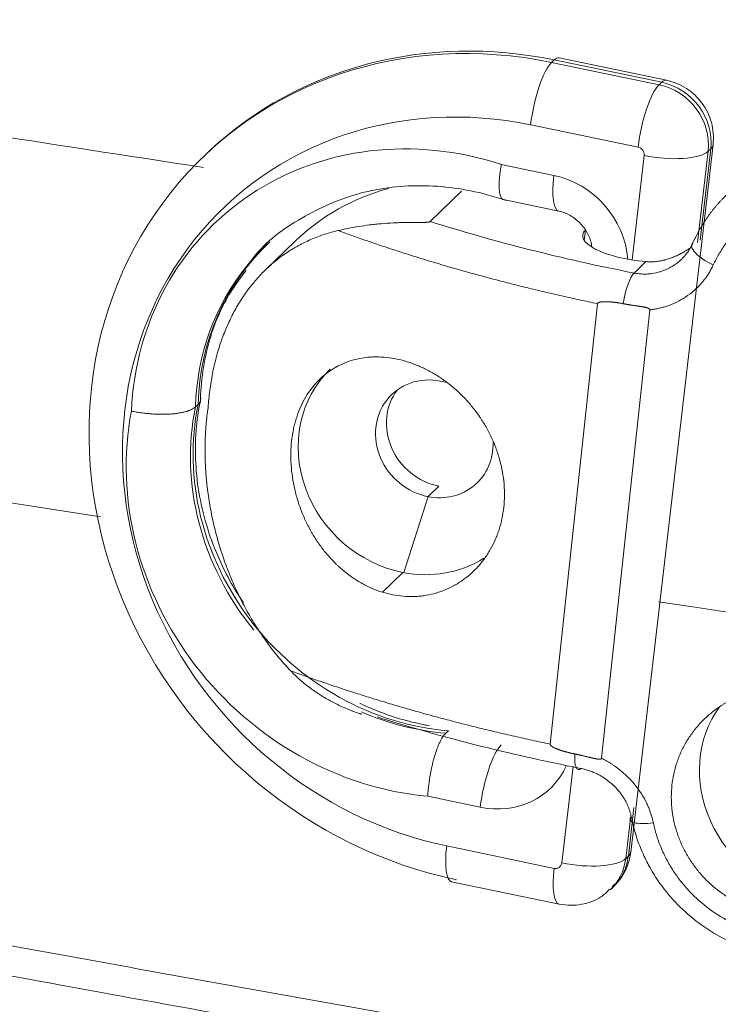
# Model space of a CAD drawing. Header units: millimetres. Extents: x 0 to 594, y 0 to 420.
# Tile 46 of 256: x 140.3 to 142.69, y 144.68 to 148.05. Entities that reach past the tile are written whole.
import ezdxf

# ---------------------------------------------------------------- set-up
doc = ezdxf.new("R2010")
doc.units = ezdxf.units.MM
doc.layers.add('1', color=7, linetype='Continuous', true_color=0xffffff)
doc.styles.add('Arial Unicode MS', font='txt')
doc.dimstyles.get("Standard").update_dxf_attribs({"dimtxt": 0.18, "dimasz": 0.18, "dimexe": 0.18, "dimexo": 0.0625, "dimgap": 0.09, "dimtad": 0, "dimtih": 1, "dimtoh": 1, "dimdec": 4, "dimzin": 0, "dimdsep": 46, "dimtxsty": 'Standard', "dimcen": 0.09, "dimadec": 0, "dimazin": 0, "dimtfac": 1, "dimtdec": 4, "dimtofl": 0, "dimtmove": 0, "dimatfit": 3, "dimfxl": 0, "dimtolj": 1, "dimtzin": 0, "dimarcsym": 0})

# ---------------------------------------------------------------- blocks, each defined once
blk = doc.blocks.new('_U3')
at = {"layer": '1', "color": 18, "lineweight": 13}
for p, q in [((101.9941, 157.3967), (101.9941, 93.0873)), ((345.4466, 147.9494), (345.4466, 93.0873)), ((101.9941, 95.0873), (184.093, 95.0873)), ((345.4466, 95.0873), (263.3477, 95.0873))]:
    blk.add_line(p, q, dxfattribs=at)
at = {"layer": '1', "color": 18}
for points in [[(101.9941, 95.0873), (105.4941, 96.0251), (105.4941, 94.1495)], [(345.4466, 95.0873), (341.9466, 94.1495), (341.9466, 96.0251)]]:
    blk.add_solid(points, dxfattribs=at)
at = {"layer": '1', "color": 18, "linetype": 'Continuous', "lineweight": 13, "char_height": 3.5, "attachment_point": 7, "line_spacing_factor": 1.047437, "style": 'Arial Unicode MS'}
for s, insert in [('\\fArial Unicode MS|b0|i0;\\W1.0000;4.87', (185.7785, 92.4515)), ('\\fArial Unicode MS|b0|i0;\\W1.0000;DEFLATED TUBES LENGTH', (198.4449, 92.4515))]:
    blk.add_mtext(s, dxfattribs=dict(at, insert=insert))
blk = doc.blocks.new('_U11')
at = {"layer": '1', "color": 18, "lineweight": 13}
for p, q in [((105.1489, 151.7464), (78.701, 151.7464)), ((80.701, 151.7464), (80.701, 118.6419)), ((160.7691, 124.3668), (78.701, 124.3668))]:
    blk.add_line(p, q, dxfattribs=at)
at = {"layer": '1', "color": 18}
for points in [[(80.701, 151.7464), (81.6388, 148.2464), (79.7632, 148.2464)], [(80.701, 124.3668), (79.7632, 127.8668), (81.6388, 127.8668)]]:
    blk.add_solid(points, dxfattribs=at)
at = {"layer": '1', "color": 18, "linetype": 'Continuous', "lineweight": 13, "char_height": 3.5, "attachment_point": 7, "rotation": 90, "line_spacing_factor": 1.047437, "style": 'Arial Unicode MS'}
for s, insert in [('\\fArial Unicode MS|b0|i0;\\W1.0000;0.55', (83.6798, 108.133)), ('\\fArial Unicode MS|b0|i0;\\W1.0000;FWD TIE DOWN', (83.6798, 68.1352))]:
    blk.add_mtext(s, dxfattribs=dict(at, insert=insert))
blk = doc.blocks.new('_U12')
at = {"layer": '1', "color": 18, "lineweight": 13}
for p, q in [((131.0711, 175.2947), (65.5671, 175.2947)), ((67.5671, 175.2947), (67.5671, 118.3077)), ((160.7691, 124.3668), (65.5671, 124.3668))]:
    blk.add_line(p, q, dxfattribs=at)
at = {"layer": '1', "color": 18}
for points in [[(67.5671, 175.2947), (68.5049, 171.7947), (66.6293, 171.7947)], [(67.5671, 124.3668), (66.6293, 127.8668), (68.5049, 127.8668)]]:
    blk.add_solid(points, dxfattribs=at)
at = {"layer": '1', "color": 18, "linetype": 'Continuous', "lineweight": 13, "char_height": 3.5, "attachment_point": 7, "rotation": 90, "line_spacing_factor": 1.047437, "style": 'Arial Unicode MS'}
for s, insert in [('\\fArial Unicode MS|b0|i0;\\W1.0000;1.02', (70.5459, 107.7988)), ('\\fArial Unicode MS|b0|i0;\\W1.0000;BOW TUBE DEFLATED', (70.5459, 52.125))]:
    blk.add_mtext(s, dxfattribs=dict(at, insert=insert))
blk = doc.blocks.new('_U13')
at = {"layer": '1', "color": 18, "lineweight": 13}
for p, q in [((107.2243, 183.0343), (51.5158, 183.0343)), ((53.5158, 183.0343), (53.5158, 159.7837)), ((53.5158, 124.3668), (53.5158, 147.6174)), ((160.7691, 124.3668), (51.5158, 124.3668))]:
    blk.add_line(p, q, dxfattribs=at)
at = {"layer": '1', "color": 18}
for points in [[(53.5158, 183.0343), (54.4536, 179.5343), (52.578, 179.5343)], [(53.5158, 124.3668), (52.578, 127.8668), (54.4536, 127.8668)]]:
    blk.add_solid(points, dxfattribs=at)
at = {"layer": '1', "color": 18, "linetype": 'Continuous', "lineweight": 13, "insert": (56.4946, 149.2749), "char_height": 3.5, "attachment_point": 7, "rotation": 90, "line_spacing_factor": 1.047437, "style": 'Arial Unicode MS'}
blk.add_mtext('\\fArial Unicode MS|b0|i0;\\W1.0000;1.17', dxfattribs=at)
blk = doc.blocks.new('_U14')
at = {"layer": '1', "color": 18, "lineweight": 13}
for p, q in [((205.3005, 194.0656), (38.4325, 194.0656)), ((40.4325, 194.0656), (40.4325, 165.3795)), ((40.4325, 124.3668), (40.4325, 153.2131)), ((160.7691, 124.3668), (38.4325, 124.3668))]:
    blk.add_line(p, q, dxfattribs=at)
at = {"layer": '1', "color": 18}
for points in [[(40.4325, 194.0656), (41.3704, 190.5656), (39.4947, 190.5656)], [(40.4325, 124.3668), (39.4947, 127.8668), (41.3704, 127.8668)]]:
    blk.add_solid(points, dxfattribs=at)
at = {"layer": '1', "color": 18, "linetype": 'Continuous', "lineweight": 13, "insert": (43.4113, 154.8706), "char_height": 3.5, "attachment_point": 7, "rotation": 90, "line_spacing_factor": 1.047437, "style": 'Arial Unicode MS'}
blk.add_mtext('\\fArial Unicode MS|b0|i0;\\W1.0000;1.39', dxfattribs=at)

msp = doc.modelspace()

# ---------------------------------------------------------------- linework, layer by layer
at = {"layer": '1', "color": 155, "linetype": 'Continuous', "lineweight": 13}
for p, q in [((142.5087, 147.8404), (142.1415, 147.9168)), ((142.116, 147.9015), (142.125, 147.9099)), ((142.116, 147.9015), (142.4832, 147.8251)), ((142.4922, 147.8335), (142.125, 147.9099)), ((142.4832, 147.8251), (142.4922, 147.8335)), ((142.4115, 147.6116), (142.0443, 147.688)), ((142.3862, 145.2013), (142.6678, 147.6204)), ((140.9473, 147.5998), (140.9382, 147.5914)), ((142.3908, 147.226), (142.4324, 147.5832)), ((142.6508, 147.5977), (142.6145, 147.2862)), ((142.6234, 147.2935), (142.6598, 147.6061)), ((142.6508, 147.5977), (142.6598, 147.6061)), ((141.9439, 147.5526), (142.1236, 147.5152)), ((141.7011, 147.3574), (141.8083, 147.461)), ((141.9516, 147.4322), (142.1405, 147.3929)), ((142.2312, 147.3281), (142.2275, 147.2931)), ((141.2395, 147.2904), (141.1373, 147.1917)), ((142.3977, 147.1813), (142.438, 147.2202)), ((142.2725, 147.0764), (142.1107, 145.5706)), ((142.2867, 145.5221), (142.4514, 147.0553)), ((140.8983, 146.7236), (140.9073, 146.732)), ((141.6936, 146.4166), (141.7308, 146.4525)), ((141.6102, 146.1569), (141.6936, 146.4166)), ((141.5376, 146.0899), (141.6075, 146.1574)), ((141.7541, 145.6074), (141.7631, 145.6158)), ((142.1508, 145.1641), (142.1891, 145.4933)), ((141.8721, 145.3544), (141.6924, 145.3918)), ((142.3864, 145.3267), (142.3691, 145.1786)), ((142.3782, 145.187), (142.3975, 145.3535)), ((141.7572, 145.222), (142.1244, 145.1455)), ((142.3691, 145.1786), (142.3782, 145.187)), ((141.774, 145.0997), (142.1412, 145.0233)), ((142.3161, 145.0719), (142.3251, 145.0803))]:
    msp.add_line(p, q, dxfattribs=at)
for centre, major_axis, ratio, start_param, end_param in [((141.9533, 146.504), (-1.015, 1.0874), 0.911775, 5.371114, 8.512707), ((141.9623, 146.5125), (1.015, -1.0874), 0.911775, 2.229521, 3.141614), ((142.1058, 147.7455), (-0.0357, -0.1713), 0.251387, 3.141581, 3.483769), ((142.0968, 147.7371), (-0.0357, -0.1713), 0.251387, 3.483769, 5.054565), ((142.464, 147.6606), (-0.0357, -0.1713), 0.251387, 3.483769, 5.054565), ((142.4613, 147.6372), (-0.1365, 0.1462), 0.911775, 3.800318, 5.371114), ((142.473, 147.6691), (-0.0357, -0.1713), 0.251387, 3.140673, 3.483769), ((142.4703, 147.6456), (0.1365, -0.1462), 0.911775, 0.658725, 2.229521), ((141.9007, 146.455), (0.8956, -0.9594), 0.911775, 2.229521, 5.371114), ((141.7088, 146.5691), (-0.737, 0.7896), 0.911775, 5.25575, 7.013318), ((142.494, 147.6406), (0.1738, -0.0202), 0.324763, 6.014157, 6.284408), ((142.4087, 147.5881), (0.0171, -0.0183), 0.911775, 0.658725, 2.229521), ((142.485, 147.6322), (0.1738, -0.0202), 0.324763, 4.443361, 6.014157), ((142.1762, 147.5642), (-0.0357, -0.1713), 0.251387, 5.054565, 6.274755), ((142.0908, 147.2333), (-0.2047, 0.2193), 0.911775, 3.990556, 5.371114), ((141.8397, 146.6687), (-0.6003, 0.6217), 0.913959, 5.81683, 6.283166), ((142.431, 147.2889), (-0.2088, 0.0224), 0.322557, 6.020007, 7.922379), ((141.7703, 146.6266), (-0.6176, 0.6616), 0.911775, 6.283165, 7.027155), ((141.7613, 146.6182), (0.6176, -0.6616), 0.911775, 3.141572, 3.269464), ((142.6871, 147.239), (-0.0914, 0.0406), 0.350213, 6.130095, 7.807473), ((141.7613, 146.6182), (0.6176, -0.6616), 0.911775, 3.269464, 3.885562), ((142.3876, 147.0872), (0.0193, 0.0981), 0.24713, 0.339358, 1.728657), ((141.6499, 146.5515), (-0.2909, 0.3012), 0.913959, 0.000005, 2.222829), ((141.7148, 146.6142), (0.1459, -0.1511), 0.913959, 2.222829, 5.364422), ((141.7148, 146.6142), (0.1459, -0.1511), 0.913959, 2.106345, 2.222829), ((141.7521, 146.6502), (0.1459, -0.1511), 0.913959, 3.276834, 5.364422), ((141.6919, 146.4243), (-0.737, 0.7896), 0.911775, 0.587317, 2.344885), ((141.7445, 146.4734), (0.6176, -0.6616), 0.911775, 3.715073, 4.639693), ((141.7535, 146.4818), (-0.6176, 0.6616), 0.911775, 0.57348, 2.355559), ((141.7148, 146.6142), (0.1459, -0.1511), 0.913959, 5.364422, 7.080811), ((141.6499, 146.5515), (-0.2909, 0.3012), 0.913959, 2.222829, 2.95325), ((143.0216, 145.4441), (-0.2909, 0.3012), 0.913959, 0.164104, 2.222829), ((141.7445, 146.4734), (0.6176, -0.6616), 0.911775, 5.157666, 5.497151), ((141.9246, 145.4035), (-0.0357, -0.1713), 0.251387, 3.483769, 5.054565), ((142.2258, 145.5814), (0.0193, 0.0981), 0.24713, 2.091652, 3.480951), ((141.9049, 145.6363), (-0.2047, 0.2193), 0.911775, 2.229521, 3.503977), ((142.4821, 145.3313), (-0.0981, -0.0194), 0.267208, 5.935031, 7.612408), ((141.8097, 145.271), (0.0357, 0.1713), 0.251387, 1.912973, 3.141581), ((142.2123, 145.2216), (0.1738, -0.0202), 0.324763, 6.014157, 6.283205), ((142.1271, 145.169), (0.0171, -0.0183), 0.911775, 5.371114, 6.94191), ((142.2033, 145.2131), (0.1738, -0.0202), 0.324763, 4.443361, 6.014157), ((142.1796, 145.2181), (-0.1365, 0.1462), 0.911775, 3.142228, 3.800318), ((142.1886, 145.2265), (0.1365, -0.1462), 0.911775, 6.283182, 6.94191), ((142.1769, 145.1946), (-0.0357, -0.1713), 0.251387, 5.054565, 6.2831)]:
    msp.add_ellipse(centre, major_axis=major_axis, ratio=ratio, start_param=start_param, end_param=end_param, dxfattribs=at)
for points, degree, knots in [([(140.926, 147.5424), (140.4033, 147.6226), (137.8785, 148.014), (133.3958, 148.7442), (128.3626, 149.6264), (124.5505, 150.3304), (121.7388, 150.867), (119.5809, 151.2903), (117.7969, 151.6479), (116.4748, 151.9168), (115.2245, 152.1743), (114.2797, 152.3715), (113.6548, 152.503), (113.3025, 152.5773), (112.96, 152.6498), (112.6273, 152.7205), (112.3044, 152.7894), (111.9907, 152.8565), (111.787, 152.9003), (111.686, 152.9219)], 3, [0, 0, 0, 0, 0.049537, 0.239711, 0.429672, 0.541058, 0.620045, 0.715455, 0.765266, 0.810341, 0.859492, 0.904965, 0.91921, 0.933228, 0.947022, 0.960594, 0.973947, 0.987081, 1, 1, 1, 1]), ([(140.5742, 146.3475), (139.7929, 146.4679), (137.7131, 146.7936), (134.3663, 147.3393), (130.5511, 147.9919), (126.7908, 148.6649), (123.7116, 149.2401), (121.2881, 149.7069), (118.9051, 150.1749), (116.0424, 150.7535), (113.6466, 151.2547), (112.2736, 151.5474), (111.8756, 151.6327), (111.7235, 151.6653), (111.6925, 151.672)], 3, [0, 0, 0, 0, 0.074785, 0.199694, 0.324604, 0.449514, 0.574424, 0.636879, 0.699334, 0.824243, 0.949153, 0.980381, 0.995994, 1, 1, 1, 1]), ([(135.6115, 149.6094), (135.7181, 149.5934), (135.9327, 149.561), (136.2571, 149.5124), (136.5855, 149.4632), (136.917, 149.4138), (137.2505, 149.3642), (137.585, 149.3146), (137.9195, 149.2652), (138.253, 149.216), (138.5846, 149.1673), (138.9131, 149.1191), (139.2375, 149.0716), (139.5575, 149.0249), (139.8733, 148.9789), (140.1858, 148.9335), (140.4956, 148.8886), (140.8036, 148.8441), (141.1103, 148.7998), (141.4166, 148.7557), (141.723, 148.7117), (142.0303, 148.6676), (142.3391, 148.6234), (142.6502, 148.579), (142.9642, 148.5343), (143.8068, 148.4146), (145.1788, 148.2212), (147.5351, 147.8938), (150.2911, 147.5182), (152.6255, 147.2087), (154.0866, 147.0188), (154.7324, 146.9355), (155.3786, 146.8527), (155.8055, 146.7985), (156.0126, 146.7722)], 3, [0, 0, 0, 0, 0.015946, 0.032134, 0.048513, 0.065033, 0.081642, 0.098291, 0.11493, 0.131508, 0.147975, 0.164282, 0.180379, 0.196218, 0.211831, 0.227275, 0.242582, 0.257787, 0.272925, 0.288029, 0.303133, 0.318272, 0.333479, 0.348788, 0.364233, 0.379848, 0.473143, 0.566324, 0.725855, 0.876242, 0.906262, 0.93813, 0.969992, 1, 1, 1, 1]), ([(142.6678, 147.6204), (142.6705, 147.6469), (142.6669, 147.6955), (142.6342, 147.7644), (142.5792, 147.8163), (142.5338, 147.8348), (142.5087, 147.8404)], 3, [0, 0, 0, 0, 0.256592, 0.499133, 0.751204, 1, 1, 1, 1]), ([(141.9439, 147.5526), (141.9438, 147.5519), (141.9437, 147.5512), (141.9435, 147.5499), (141.9431, 147.5479), (141.9424, 147.5433), (141.9418, 147.5394), (141.9406, 147.5317), (141.9393, 147.5217), (141.9383, 147.5122), (141.9376, 147.5053), (141.9375, 147.503), (141.9372, 147.4996), (141.9371, 147.4985), (141.937, 147.4963), (141.9367, 147.4909), (141.9364, 147.4816), (141.9366, 147.4742), (141.9369, 147.4672), (141.9371, 147.4638), (141.9378, 147.4576), (141.9383, 147.4547), (141.9394, 147.4495), (141.9406, 147.4448), (141.9422, 147.441), (141.9433, 147.439), (141.9436, 147.4386), (141.944, 147.4379), (141.9443, 147.4375), (141.945, 147.4365), (141.9455, 147.4359), (141.9471, 147.4342), (141.9489, 147.433), (141.9508, 147.4324), (141.9514, 147.4322)], 3, [0, 0, 0, 0, 0.009982, 0.009982, 0.019964, 0.039927, 0.079855, 0.079855, 0.159709, 0.239564, 0.239564, 0.279491, 0.279491, 0.299455, 0.299455, 0.319419, 0.399273, 0.479128, 0.479128, 0.558983, 0.558983, 0.638837, 0.638837, 0.718692, 0.798547, 0.798547, 0.81851, 0.81851, 0.838474, 0.838474, 0.878401, 0.878401, 0.958256, 1, 1, 1, 1]), ([(141.0768, 147.2036), (141.0808, 147.2102), (141.1229, 147.2772), (141.2474, 147.3687), (141.4433, 147.4606), (141.6672, 147.4901), (141.8431, 147.4663), (141.9387, 147.4366), (141.96, 147.4292)], 3, [0, 0, 0, 0, 0.024411, 0.252106, 0.481119, 0.709088, 0.935084, 1, 1, 1, 1]), ([(143.7097, 146.9972), (143.7098, 147.0004), (143.71, 147.0068), (143.71, 147.0164), (143.7098, 147.026), (143.7094, 147.0356), (143.7087, 147.0451), (143.7078, 147.0546), (143.7067, 147.0642), (143.7053, 147.0737), (143.7019, 147.0939), (143.6946, 147.1246), (143.6804, 147.1646), (143.6621, 147.2033), (143.6328, 147.252), (143.5872, 147.3079), (143.5213, 147.3652), (143.4458, 147.4121), (143.3632, 147.448), (143.2752, 147.4724), (143.1843, 147.4845), (143.0924, 147.4839), (143.0022, 147.47), (142.916, 147.4427), (142.85, 147.4089), (142.802, 147.3756), (142.7687, 147.3476), (142.7384, 147.3168), (142.7158, 147.2888), (142.6995, 147.2652), (142.6882, 147.247), (142.6778, 147.2283), (142.6717, 147.2154), (142.6686, 147.209)], 3, [0, 0, 0, 0, 0.006981, 0.013955, 0.020927, 0.027899, 0.034875, 0.04186, 0.048856, 0.055868, 0.062899, 0.093872, 0.125085, 0.156282, 0.18777, 0.249897, 0.312553, 0.374787, 0.437469, 0.499782, 0.562475, 0.624806, 0.687488, 0.74981, 0.812447, 0.843731, 0.874852, 0.906232, 0.937477, 0.953161, 0.968786, 0.984388, 1, 1, 1, 1]), ([(142.5989, 147.284), (142.6004, 147.2875), (142.6035, 147.2943), (142.6084, 147.3044), (142.6134, 147.3143), (142.6187, 147.324), (142.624, 147.3336), (142.6296, 147.343), (142.6353, 147.3522), (142.6411, 147.3612), (142.6471, 147.37), (142.6532, 147.3786), (142.6595, 147.3871), (142.6659, 147.3954), (142.6723, 147.4035), (142.679, 147.4114), (142.6857, 147.4191), (142.6925, 147.4266), (142.7019, 147.4366), (142.7092, 147.4439), (142.7142, 147.4488)], 3, [0, 0, 0, 0, 0.055856, 0.111324, 0.166405, 0.2211, 0.275408, 0.32933, 0.382866, 0.436016, 0.48878, 0.54116, 0.593155, 0.644765, 0.695991, 0.746833, 0.797291, 0.847366, 0.897058, 1, 1, 1, 1]), ([(142.1405, 147.3929), (142.15, 147.391), (142.1716, 147.3838), (142.2055, 147.3622), (142.234, 147.3288), (142.2487, 147.2968), (142.2526, 147.2778), (142.2535, 147.2712)], 3, [0, 0, 0, 0, 0.178143, 0.416915, 0.646591, 0.873343, 1, 1, 1, 1]), ([(141.3859, 147.3265), (141.3968, 147.329), (141.408, 147.3315), (141.4313, 147.3361), (141.4433, 147.3383), (141.468, 147.3423), (141.4807, 147.3441), (141.5002, 147.3466), (141.5068, 147.3473), (141.5168, 147.3484), (141.5202, 147.3487), (141.5269, 147.3494), (141.5303, 147.3497), (141.5472, 147.3511), (141.5609, 147.3521), (141.5816, 147.3531), (141.5886, 147.3534), (141.6026, 147.3538), (141.6096, 147.354), (141.6237, 147.3542), (141.6309, 147.3543), (141.6416, 147.3544), (141.6452, 147.3544), (141.6525, 147.3544), (141.6561, 147.3544), (141.6635, 147.3544), (141.6672, 147.3544), (141.6727, 147.3544), (141.6746, 147.3544), (141.6784, 147.3545), (141.6803, 147.3545), (141.6831, 147.3546), (141.684, 147.3546), (141.6859, 147.3547), (141.6868, 147.3548), (141.6887, 147.3549), (141.6896, 147.3549), (141.6914, 147.3551), (141.6923, 147.3551), (141.6941, 147.3553), (141.6949, 147.3555), (141.6966, 147.3557), (141.6974, 147.3559), (141.6988, 147.3562), (141.6994, 147.3565), (141.7004, 147.3569), (141.7008, 147.3572), (141.7011, 147.3574)], 3, [0, 0, 0, 0, 0.125, 0.125, 0.25, 0.25, 0.375, 0.375, 0.4375, 0.4375, 0.46875, 0.46875, 0.5, 0.5, 0.625, 0.625, 0.6875, 0.6875, 0.75, 0.75, 0.8125, 0.8125, 0.84375, 0.84375, 0.875, 0.875, 0.90625, 0.90625, 0.921875, 0.921875, 0.9375, 0.9375, 0.945313, 0.945313, 0.953125, 0.953125, 0.960938, 0.960938, 0.96875, 0.96875, 0.976563, 0.976563, 0.984375, 0.984375, 0.992188, 0.992188, 1, 1, 1, 1]), ([(140.9415, 146.7212), (140.9429, 146.7413), (140.9448, 146.761), (140.9499, 146.7998), (140.9561, 146.8378), (140.9687, 146.8927), (140.9794, 146.928), (140.9861, 146.9474), (140.9869, 146.9495), (140.9884, 146.9538), (140.9907, 146.9602), (140.9962, 146.975), (141.0013, 146.9874), (141.0117, 147.0117), (141.0191, 147.0273), (141.0349, 147.0575), (141.0517, 147.0867), (141.0703, 147.1137), (141.0825, 147.13), (141.085, 147.1332), (141.09, 147.1396), (141.0926, 147.1428), (141.1003, 147.1521), (141.1055, 147.1582), (141.1214, 147.176), (141.1324, 147.1872), (141.1551, 147.2085), (141.1668, 147.2186), (141.191, 147.2375), (141.2034, 147.2464), (141.2227, 147.2589), (141.2324, 147.2649), (141.2424, 147.2707), (141.2491, 147.2744), (141.2525, 147.2762), (141.2695, 147.2852), (141.2833, 147.2918), (141.3116, 147.3038), (141.3405, 147.3145), (141.3706, 147.3229), (141.3859, 147.3265)], 3, [0, 0, 0, 0, 0.0625, 0.0625, 0.125, 0.1875, 0.25, 0.25, 0.257813, 0.257813, 0.265625, 0.28125, 0.3125, 0.3125, 0.375, 0.375, 0.4375, 0.5, 0.5, 0.515625, 0.515625, 0.53125, 0.53125, 0.5625, 0.5625, 0.625, 0.625, 0.6875, 0.6875, 0.75, 0.75, 0.78125, 0.796875, 0.796875, 0.8125, 0.8125, 0.875, 0.875, 0.9375, 1, 1, 1, 1]), ([(142.5616, 147.2303), (142.5629, 147.2316), (142.5681, 147.2368), (142.5763, 147.2463), (142.5854, 147.259), (142.593, 147.2715), (142.597, 147.28), (142.5989, 147.284)], 3, [0, 0, 0, 0, 0.083062, 0.336097, 0.573257, 0.794552, 1, 1, 1, 1]), ([(142.438, 147.2202), (142.4436, 147.2197), (142.4492, 147.2195), (142.4603, 147.2196), (142.4657, 147.22), (142.4766, 147.221), (142.482, 147.2218), (142.4901, 147.2232), (142.4927, 147.2238), (142.4967, 147.2246), (142.498, 147.2249), (142.5007, 147.2256), (142.5073, 147.2272), (142.5137, 147.2291), (142.5237, 147.2325), (142.5286, 147.2343), (142.5382, 147.2383), (142.5429, 147.2403), (142.5487, 147.2431), (142.5498, 147.2436), (142.5521, 147.2448), (142.5532, 147.2453), (142.5566, 147.2471), (142.5588, 147.2482), (142.5653, 147.2518), (142.5695, 147.2542), (142.5777, 147.2592), (142.5817, 147.2617), (142.5867, 147.265), (142.5878, 147.2658), (142.589, 147.2666)], 3, [0, 0, 0, 0, 0.096989, 0.096989, 0.193977, 0.193977, 0.290966, 0.290966, 0.33946, 0.33946, 0.363707, 0.363707, 0.387954, 0.484943, 0.484943, 0.581931, 0.581931, 0.67892, 0.67892, 0.703167, 0.703167, 0.727414, 0.727414, 0.775908, 0.775908, 0.872897, 0.872897, 0.969885, 0.969885, 1, 1, 1, 1]), ([(142.3977, 147.1813), (142.4005, 147.1808), (142.4062, 147.1797), (142.4148, 147.1787), (142.4236, 147.178), (142.4324, 147.1777), (142.4413, 147.1779), (142.4503, 147.1785), (142.4657, 147.1803), (142.4886, 147.1854), (142.5113, 147.1946), (142.5296, 147.2048), (142.5428, 147.2137), (142.5539, 147.2228), (142.5598, 147.2285), (142.5616, 147.2303)], 3, [0, 0, 0, 0, 0.04774, 0.095981, 0.144724, 0.193974, 0.243733, 0.294004, 0.34479, 0.5032, 0.687802, 0.757029, 0.859336, 0.957515, 1, 1, 1, 1]), ([(140.9152, 146.7381), (140.9159, 146.7743), (140.925, 146.883), (140.9698, 147.043), (141.0366, 147.1472), (141.0716, 147.1896)], 3, [0, 0, 0, 0, 0.213806, 0.657352, 1, 1, 1, 1]), ([(142.6686, 147.209), (142.6675, 147.2066), (142.6654, 147.202), (142.6618, 147.1952), (142.6582, 147.1885), (142.6543, 147.1819), (142.6502, 147.1754), (142.6459, 147.1691), (142.6414, 147.1629), (142.6367, 147.1568), (142.6262, 147.1439), (142.6085, 147.1253), (142.5814, 147.1036), (142.5517, 147.0854), (142.5262, 147.074), (142.5064, 147.067), (142.4929, 147.0631), (142.4793, 147.0598), (142.4655, 147.0571), (142.4561, 147.0559), (142.4514, 147.0553)], 3, [0, 0, 0, 0, 0.027734, 0.055416, 0.083068, 0.110712, 0.138369, 0.166062, 0.193811, 0.221637, 0.249563, 0.374336, 0.499706, 0.624432, 0.749703, 0.799747, 0.84969, 0.899641, 0.949708, 1, 1, 1, 1]), ([(142.3606, 147.0765), (142.3361, 147.0811), (142.3152, 147.0827), (142.3021, 147.0837), (142.2925, 147.0832), (142.2859, 147.0829), (142.2813, 147.0819), (142.2729, 147.0801), (142.2725, 147.0764)], 2, [0, 0, 0, 0.5, 0.5, 0.75, 0.75, 0.875, 0.875, 1, 1, 1]), ([(142.4514, 147.0553), (142.4519, 147.0594), (142.4425, 147.0624), (142.4382, 147.0637), (142.4309, 147.0651), (142.4259, 147.066), (142.4192, 147.067), (142.4174, 147.0673), (142.4075, 147.0688), (142.3793, 147.0729), (142.3606, 147.0765)], 2, [0, 0, 0, 0.125, 0.125, 0.25, 0.25, 0.375, 0.375, 0.5, 0.5, 1, 1, 1]), ([(141.6223, 146.8781), (141.6104, 146.8818), (141.5987, 146.8848), (141.5753, 146.8897), (141.552, 146.8933), (141.5291, 146.8946), (141.512, 146.8946), (141.5064, 146.8944), (141.4979, 146.894), (141.495, 146.8938), (141.4894, 146.8933), (141.4866, 146.8931), (141.4727, 146.8915), (141.451, 146.8879), (141.4301, 146.8819), (141.4097, 146.8746), (141.3998, 146.8704), (141.3876, 146.8643), (141.3852, 146.8631), (141.3816, 146.8611), (141.3804, 146.8605), (141.378, 146.8592), (141.3721, 146.8558), (141.3663, 146.8522), (141.3527, 146.8432), (141.344, 146.8366), (141.3274, 146.8224), (141.3194, 146.8147), (141.308, 146.8024), (141.3044, 146.7981), (141.299, 146.7915), (141.2972, 146.7892), (141.2937, 146.7847), (141.2919, 146.7823), (141.2834, 146.7705), (141.2771, 146.7607), (141.2656, 146.74), (141.2603, 146.7293), (141.2507, 146.7069), (141.2465, 146.6952), (141.2418, 146.6801), (141.2404, 146.6755), (141.2391, 146.6708), (141.2383, 146.6677), (141.2379, 146.6662), (141.2359, 146.6583), (141.2344, 146.652), (141.2305, 146.6328), (141.2264, 146.6068), (141.2247, 146.5799), (141.2243, 146.5593), (141.2243, 146.5525), (141.2246, 146.542), (141.2247, 146.5385), (141.225, 146.5316), (141.2252, 146.5281), (141.2263, 146.5107), (141.2278, 146.4968), (141.2319, 146.4691), (141.2346, 146.4553), (141.2393, 146.4346), (141.2411, 146.4277), (141.2439, 146.4174), (141.2449, 146.414), (141.2469, 146.4071), (141.2479, 146.4037), (141.2533, 146.3868), (141.2581, 146.3735), (141.2686, 146.3475), (141.2744, 146.3347), (141.2838, 146.316), (141.287, 146.3098), (141.2921, 146.3006), (141.2938, 146.2975), (141.2973, 146.2914), (141.299, 146.2884), (141.308, 146.2735), (141.3156, 146.262), (141.3315, 146.2399), (141.3482, 146.2186), (141.3663, 146.1989), (141.3782, 146.1872), (141.3806, 146.1848), (141.3854, 146.1803), (141.3927, 146.1735), (141.4002, 146.167), (141.4152, 146.1545), (141.4358, 146.139), (141.4574, 146.1256), (141.474, 146.1165), (141.4796, 146.1135), (141.4881, 146.1094), (141.491, 146.108), (141.4967, 146.1054), (141.4996, 146.1041), (141.5141, 146.0979), (141.5258, 146.0936), (141.5376, 146.0899)], 3, [0, 0, 0, 0, 0.03125, 0.03125, 0.0625, 0.09375, 0.09375, 0.109375, 0.109375, 0.117187, 0.117187, 0.125, 0.125, 0.15625, 0.1875, 0.1875, 0.21875, 0.21875, 0.226562, 0.226562, 0.230469, 0.230469, 0.234375, 0.25, 0.25, 0.28125, 0.28125, 0.3125, 0.3125, 0.328125, 0.328125, 0.335937, 0.335937, 0.34375, 0.34375, 0.375, 0.375, 0.40625, 0.40625, 0.4375, 0.4375, 0.445312, 0.449219, 0.449219, 0.453125, 0.453125, 0.46875, 0.46875, 0.5, 0.53125, 0.53125, 0.546875, 0.546875, 0.554687, 0.554687, 0.5625, 0.5625, 0.59375, 0.59375, 0.625, 0.625, 0.640625, 0.640625, 0.648438, 0.648438, 0.65625, 0.65625, 0.6875, 0.6875, 0.71875, 0.71875, 0.734375, 0.734375, 0.742188, 0.742188, 0.75, 0.75, 0.78125, 0.78125, 0.8125, 0.84375, 0.84375, 0.851562, 0.851562, 0.859375, 0.875, 0.875, 0.90625, 0.9375, 0.9375, 0.953125, 0.953125, 0.960937, 0.960937, 0.96875, 0.96875, 1, 1, 1, 1]), ([(141.5376, 146.0899), (141.5493, 146.0863), (141.5609, 146.0833), (141.5843, 146.0787), (141.5961, 146.077), (141.6196, 146.075), (141.6313, 146.0746), (141.649, 146.0751), (141.6549, 146.0754), (141.6638, 146.0761), (141.6667, 146.0764), (141.6726, 146.0771), (141.6755, 146.0774), (141.6901, 146.0795), (141.713, 146.0841), (141.7353, 146.0912), (141.7571, 146.0997), (141.7678, 146.1046), (141.7797, 146.1109), (141.781, 146.1116), (141.7836, 146.1131), (141.7875, 146.1152), (141.7965, 146.1205), (141.8039, 146.1253), (141.8186, 146.1355), (141.828, 146.1427), (141.846, 146.1585), (141.8546, 146.1669), (141.8669, 146.1803), (141.8709, 146.185), (141.8786, 146.1945), (141.8824, 146.1994), (141.8932, 146.2143), (141.9066, 146.235), (141.9178, 146.2573), (141.9254, 146.2746), (141.9278, 146.2805), (141.9312, 146.2894), (141.9323, 146.2924), (141.9344, 146.2985), (141.9354, 146.3015), (141.9403, 146.3169), (141.9435, 146.3293), (141.9488, 146.3546), (141.9509, 146.3674), (141.9537, 146.3935), (141.9545, 146.4066), (141.9547, 146.4234), (141.9547, 146.4267), (141.9546, 146.4335), (141.9543, 146.4436), (141.9537, 146.4536), (141.9521, 146.4737), (141.9486, 146.5005), (141.9427, 146.5271), (141.9373, 146.547), (141.9354, 146.5536), (141.9322, 146.5635), (141.9311, 146.5668), (141.9289, 146.5734), (141.9277, 146.5766), (141.9218, 146.5929), (141.9165, 146.6057), (141.9048, 146.6307), (141.8985, 146.643), (141.8882, 146.661), (141.8846, 146.6669), (141.8791, 146.6758), (141.8772, 146.6787), (141.8734, 146.6845), (141.8715, 146.6874), (141.8616, 146.7018), (141.8533, 146.7129), (141.836, 146.7342), (141.8179, 146.7547), (141.7984, 146.7735), (141.7857, 146.7848), (141.7832, 146.787), (141.7781, 146.7914), (141.7755, 146.7936), (141.7677, 146.8), (141.7624, 146.8041), (141.7465, 146.8161), (141.7357, 146.8235), (141.7138, 146.8373), (141.7027, 146.8437), (141.6858, 146.8525), (141.6801, 146.8553), (141.6715, 146.8593), (141.6686, 146.8606), (141.6629, 146.8631), (141.66, 146.8643), (141.6456, 146.8703), (141.634, 146.8745), (141.6223, 146.8781)], 3, [0, 0, 0, 0, 0.03125, 0.03125, 0.0625, 0.0625, 0.09375, 0.09375, 0.109375, 0.109375, 0.117188, 0.117188, 0.125, 0.125, 0.15625, 0.1875, 0.1875, 0.21875, 0.21875, 0.222656, 0.222656, 0.226563, 0.234375, 0.25, 0.25, 0.28125, 0.28125, 0.3125, 0.3125, 0.328125, 0.328125, 0.34375, 0.34375, 0.375, 0.40625, 0.40625, 0.421875, 0.421875, 0.429688, 0.429688, 0.4375, 0.4375, 0.46875, 0.46875, 0.5, 0.5, 0.53125, 0.53125, 0.539063, 0.539063, 0.546875, 0.5625, 0.5625, 0.59375, 0.625, 0.625, 0.640625, 0.640625, 0.648438, 0.648438, 0.65625, 0.65625, 0.6875, 0.6875, 0.71875, 0.71875, 0.734375, 0.734375, 0.742188, 0.742188, 0.75, 0.75, 0.78125, 0.78125, 0.8125, 0.84375, 0.84375, 0.851563, 0.851563, 0.859375, 0.859375, 0.875, 0.875, 0.90625, 0.90625, 0.9375, 0.9375, 0.953125, 0.953125, 0.960938, 0.960938, 0.96875, 0.96875, 1, 1, 1, 1]), ([(141.0623, 146.0539), (141.0286, 146.104), (140.9615, 146.2262), (140.9004, 146.4324), (140.8938, 146.6177), (140.91, 146.7217), (140.917, 146.7538)], 3, [0, 0, 0, 0, 0.237454, 0.548284, 0.859519, 1, 1, 1, 1]), ([(140.9154, 146.7478), (140.9154, 146.7478), (140.9154, 146.7478), (140.9154, 146.7459), (140.9147, 146.7422), (140.9129, 146.7387), (140.9105, 146.7353), (140.9091, 146.7336), (140.9073, 146.732)], 3, [0, 0, 0, 0, 0.004645, 0.004645, 0.33643, 0.668215, 0.668215, 1, 1, 1, 1]), ([(140.6795, 146.7092), (140.6798, 146.7091), (140.6801, 146.7091), (140.6806, 146.709), (140.6808, 146.7089), (140.6812, 146.7088), (140.682, 146.7087), (140.6843, 146.7082), (140.6891, 146.7073), (140.6933, 146.7065), (140.7017, 146.7051), (140.7073, 146.7042), (140.7159, 146.703), (140.7187, 146.7026), (140.7244, 146.7019), (140.7273, 146.7016), (140.7358, 146.7006), (140.7472, 146.6996), (140.7584, 146.6989), (140.7668, 146.6986), (140.7696, 146.6985), (140.7752, 146.6983), (140.778, 146.6983), (140.7863, 146.6982), (140.797, 146.6983), (140.8125, 146.699), (140.8224, 146.6998), (140.8284, 146.7005), (140.8296, 146.7006), (140.832, 146.7009), (140.8355, 146.7014), (140.8389, 146.7019), (140.8456, 146.7029), (140.8541, 146.7045), (140.8618, 146.7064), (140.8673, 146.708), (140.8691, 146.7085), (140.8717, 146.7094), (140.8726, 146.7097), (140.8743, 146.7103), (140.8751, 146.7106), (140.8792, 146.7121), (140.8851, 146.7147), (140.8901, 146.7175), (140.8946, 146.7204), (140.8966, 146.722), (140.8983, 146.7236)], 3, [0, 0, 0, 0, 0.003906, 0.003906, 0.005859, 0.005859, 0.007813, 0.015625, 0.03125, 0.0625, 0.0625, 0.125, 0.125, 0.15625, 0.15625, 0.1875, 0.1875, 0.25, 0.3125, 0.3125, 0.34375, 0.34375, 0.375, 0.375, 0.4375, 0.5, 0.5625, 0.5625, 0.578125, 0.578125, 0.59375, 0.625, 0.625, 0.6875, 0.75, 0.75, 0.78125, 0.78125, 0.796875, 0.796875, 0.8125, 0.8125, 0.875, 0.9375, 0.9375, 1, 1, 1, 1]), ([(140.9415, 146.7212), (140.9386, 146.7017), (140.9363, 146.6821), (140.933, 146.6426), (140.9308, 146.6028), (140.931, 146.5421), (140.9336, 146.5009), (140.9356, 146.4776), (140.9359, 146.475), (140.9364, 146.4698), (140.9372, 146.4621), (140.9392, 146.4439), (140.9412, 146.4284), (140.9457, 146.3975), (140.9493, 146.3771), (140.9574, 146.3364), (140.9621, 146.3161), (140.9724, 146.2759), (140.9781, 146.2559), (140.986, 146.2311), (140.9876, 146.2261), (140.9908, 146.2162), (140.9925, 146.2112), (140.9976, 146.1965), (141.0011, 146.1867), (141.012, 146.1576), (141.0197, 146.1386), (141.0361, 146.1011), (141.0448, 146.0827), (141.063, 146.0465), (141.0726, 146.0287), (141.0877, 146.0025), (141.0954, 145.9895), (141.1034, 145.9767), (141.1088, 145.9682), (141.1115, 145.9639), (141.1253, 145.9429), (141.1367, 145.9266), (141.1603, 145.8948), (141.1846, 145.8639), (141.2107, 145.8348), (141.2241, 145.8207)], 3, [0, 0, 0, 0, 0.0625, 0.0625, 0.125, 0.1875, 0.25, 0.25, 0.257813, 0.257813, 0.265625, 0.28125, 0.3125, 0.3125, 0.375, 0.375, 0.4375, 0.4375, 0.5, 0.5, 0.515625, 0.515625, 0.53125, 0.53125, 0.5625, 0.5625, 0.625, 0.625, 0.6875, 0.6875, 0.75, 0.75, 0.78125, 0.796875, 0.796875, 0.8125, 0.8125, 0.875, 0.875, 0.9375, 1, 1, 1, 1]), ([(131.3409, 146.5028), (131.7703, 146.4161), (132.5585, 146.2579), (133.6363, 146.0434), (134.5015, 145.8726), (135.2099, 145.7339), (135.8378, 145.6118), (136.7473, 145.4362), (137.9585, 145.2054), (139.3943, 144.9373), (140.7539, 144.688), (141.997, 144.4637), (143.0066, 144.284), (143.858, 144.1338), (144.6602, 143.9932), (145.6802, 143.8159), (146.9207, 143.6026), (147.8228, 143.4501), (148.311, 143.3683)], 3, [0, 0, 0, 0, 0.077714, 0.14233, 0.19385, 0.232856, 0.269077, 0.305975, 0.395007, 0.484381, 0.560214, 0.634918, 0.703069, 0.737334, 0.784002, 0.843336, 0.915336, 1, 1, 1, 1]), ([(208.3292, 140.5825), (208.0204, 140.5877), (206.3313, 140.6176), (203.2609, 140.6878), (199.121, 140.8166), (194.9832, 140.9797), (190.8472, 141.177), (186.7145, 141.4085), (181.2191, 141.762), (174.3763, 142.2873), (166.2115, 143.0493), (159.4484, 143.7923), (154.0698, 144.4497), (148.8439, 145.1315), (144.9917, 145.6803), (142.4814, 146.0573)], 3, [0, 0, 0, 0, 0.013863, 0.075824, 0.137786, 0.199748, 0.26171, 0.323672, 0.385634, 0.509558, 0.633482, 0.757406, 0.819368, 0.881329, 1, 1, 1, 1]), ([(141.4596, 145.6748), (141.4591, 145.6749), (141.4585, 145.6751), (141.451, 145.6776), (141.4441, 145.68), (141.4338, 145.6839), (141.4304, 145.6852), (141.4236, 145.6879), (141.4202, 145.6893), (141.4102, 145.6935), (141.4035, 145.6964), (141.3838, 145.7055), (141.371, 145.712), (141.3459, 145.7257), (141.3336, 145.733), (141.3098, 145.7484), (141.2982, 145.7565), (141.2813, 145.7692), (141.2757, 145.7736), (141.2675, 145.7803), (141.2648, 145.7826), (141.2594, 145.7871), (141.2568, 145.7894), (141.2436, 145.8011), (141.2336, 145.8107), (141.2241, 145.8207)], 3, [0, 0, 0, 0, 0.005926, 0.005926, 0.082393, 0.082393, 0.120627, 0.120627, 0.158861, 0.158861, 0.235328, 0.235328, 0.388262, 0.388262, 0.541197, 0.541197, 0.694131, 0.694131, 0.770598, 0.770598, 0.808832, 0.808832, 0.847066, 0.847066, 1, 1, 1, 1]), ([(142.9935, 145.7702), (142.9796, 145.7716), (142.9657, 145.7724), (142.938, 145.7729), (142.9242, 145.7726), (142.8967, 145.7708), (142.883, 145.7693), (142.8626, 145.7662), (142.8557, 145.765), (142.8455, 145.763), (142.8422, 145.7622), (142.8354, 145.7607), (142.8321, 145.76), (142.8154, 145.7559), (142.7892, 145.7482), (142.7641, 145.7382), (142.7396, 145.7271), (142.7276, 145.721), (142.7144, 145.7134), (142.7129, 145.7126), (142.71, 145.7108), (142.7057, 145.7082), (142.6957, 145.702), (142.6875, 145.6964), (142.6713, 145.6848), (142.6609, 145.6766), (142.6412, 145.6592), (142.6318, 145.65), (142.6185, 145.6355), (142.6141, 145.6306), (142.6057, 145.6204), (142.6016, 145.6152), (142.5899, 145.5994), (142.5755, 145.5777), (142.5635, 145.5547), (142.5555, 145.5369), (142.5529, 145.5309), (142.5494, 145.5218), (142.5482, 145.5187), (142.546, 145.5125), (142.5449, 145.5094), (142.5397, 145.4938), (142.5363, 145.4812), (142.5308, 145.4557), (142.5287, 145.4429), (142.5259, 145.4169), (142.5251, 145.4037), (142.5251, 145.3871), (142.5251, 145.3838), (142.5253, 145.3771), (142.5256, 145.3671), (142.5264, 145.3572), (142.5284, 145.3374), (142.5324, 145.3112), (142.5391, 145.2854), (142.5451, 145.2661), (142.5473, 145.2598), (142.5508, 145.2502), (142.552, 145.247), (142.5545, 145.2407), (142.5558, 145.2376), (142.5625, 145.222), (142.5685, 145.2099), (142.5815, 145.1863), (142.5887, 145.1748), (142.6002, 145.158), (142.6043, 145.1525), (142.6105, 145.1443), (142.6126, 145.1416), (142.6169, 145.1363), (142.6191, 145.1336), (142.6303, 145.1204), (142.6397, 145.1104), (142.6594, 145.0914), (142.68, 145.0734), (142.7024, 145.0573), (142.7169, 145.0479), (142.7199, 145.046), (142.7258, 145.0424), (142.7288, 145.0406), (142.7378, 145.0354), (142.7439, 145.0321), (142.7623, 145.0226), (142.7749, 145.0168), (142.8004, 145.0066), (142.8135, 145.002), (142.8334, 144.9961), (142.8401, 144.9943), (142.8503, 144.9918), (142.8537, 144.991), (142.8605, 144.9895), (142.8639, 144.9888), (142.8811, 144.9855), (142.8949, 144.9834), (142.9088, 144.982)], 3, [0, 0, 0, 0, 0.03125, 0.03125, 0.0625, 0.0625, 0.09375, 0.09375, 0.109375, 0.109375, 0.117188, 0.117188, 0.125, 0.125, 0.15625, 0.1875, 0.1875, 0.21875, 0.21875, 0.222656, 0.222656, 0.226563, 0.234375, 0.25, 0.25, 0.28125, 0.28125, 0.3125, 0.3125, 0.328125, 0.328125, 0.34375, 0.34375, 0.375, 0.40625, 0.40625, 0.421875, 0.421875, 0.429688, 0.429688, 0.4375, 0.4375, 0.46875, 0.46875, 0.5, 0.5, 0.53125, 0.53125, 0.539063, 0.539063, 0.546875, 0.5625, 0.5625, 0.59375, 0.625, 0.625, 0.640625, 0.640625, 0.648438, 0.648438, 0.65625, 0.65625, 0.6875, 0.6875, 0.71875, 0.71875, 0.734375, 0.734375, 0.742188, 0.742188, 0.75, 0.75, 0.78125, 0.78125, 0.8125, 0.84375, 0.84375, 0.851563, 0.851563, 0.859375, 0.859375, 0.875, 0.875, 0.90625, 0.90625, 0.9375, 0.9375, 0.953125, 0.953125, 0.960938, 0.960938, 0.96875, 0.96875, 1, 1, 1, 1]), ([(141.6987, 145.6331), (141.6925, 145.6342), (141.6116, 145.6492), (141.5309, 145.676), (141.4599, 145.7098), (141.4599, 145.7098)], 3, [0, 0, 0, 0, 0.077517, 0.999949, 1, 1, 1, 1]), ([(141.6924, 145.3918), (141.6924, 145.3925), (141.6925, 145.3932), (141.6925, 145.3946), (141.6927, 145.3966), (141.693, 145.4015), (141.6933, 145.4056), (141.694, 145.414), (141.6952, 145.4252), (141.6966, 145.4365), (141.6978, 145.445), (141.6982, 145.4478), (141.6988, 145.4521), (141.6991, 145.4536), (141.6995, 145.4564), (141.7007, 145.4635), (141.7029, 145.4761), (141.7052, 145.487), (141.7076, 145.4979), (141.7089, 145.5032), (141.7115, 145.5138), (141.7129, 145.5189), (141.7157, 145.5289), (141.7187, 145.5385), (141.7218, 145.5476), (141.7238, 145.5531), (141.7242, 145.5541), (141.725, 145.5563), (141.7254, 145.5574), (141.7266, 145.5605), (141.7274, 145.5626), (141.7299, 145.5686), (141.7333, 145.5761), (141.7367, 145.5828), (141.7393, 145.5875), (141.7406, 145.5897), (141.7419, 145.5918), (141.7428, 145.5932), (141.7432, 145.5939), (141.7454, 145.5972), (141.7471, 145.5996), (141.7506, 145.6039), (141.7523, 145.6057), (141.7541, 145.6074)], 3, [0, 0, 0, 0, 0.007812, 0.007812, 0.015625, 0.03125, 0.0625, 0.0625, 0.125, 0.1875, 0.1875, 0.21875, 0.21875, 0.234375, 0.234375, 0.25, 0.3125, 0.375, 0.375, 0.4375, 0.4375, 0.5, 0.5, 0.5625, 0.625, 0.625, 0.640625, 0.640625, 0.65625, 0.65625, 0.6875, 0.6875, 0.75, 0.8125, 0.8125, 0.84375, 0.859375, 0.859375, 0.875, 0.875, 0.9375, 0.9375, 1, 1, 1, 1]), ([(142.1107, 145.5706), (142.1103, 145.5668), (142.1181, 145.5618), (142.1223, 145.5592), (142.1286, 145.5563), (142.1377, 145.5522), (142.1504, 145.5481), (142.1707, 145.5416), (142.1952, 145.5367)], 2, [0, 0, 0, 0.125, 0.125, 0.25, 0.25, 0.5, 0.5, 1, 1, 1]), ([(142.1952, 145.5367), (142.2139, 145.5329), (142.2418, 145.526), (142.2516, 145.5236), (142.2534, 145.5232), (142.2599, 145.5216), (142.265, 145.5206), (142.2722, 145.5191), (142.2767, 145.5187), (142.2863, 145.518), (142.2867, 145.5221)], 2, [0, 0, 0, 0.5, 0.5, 0.625, 0.625, 0.75, 0.75, 0.875, 0.875, 1, 1, 1]), ([(142.2867, 145.5221), (142.2895, 145.5207), (142.2949, 145.5179), (142.303, 145.5134), (142.311, 145.5087), (142.3188, 145.5038), (142.3265, 145.4988), (142.3341, 145.4935), (142.3415, 145.488), (142.3561, 145.4766), (142.3769, 145.4582), (142.4017, 145.4308), (142.4232, 145.401), (142.4375, 145.3755), (142.4465, 145.3558), (142.4519, 145.3424), (142.4566, 145.3288), (142.4605, 145.3151), (142.4626, 145.3058), (142.4637, 145.3012)], 3, [0, 0, 0, 0, 0.031465, 0.062826, 0.094111, 0.125345, 0.156556, 0.18777, 0.219013, 0.250312, 0.375575, 0.50031, 0.625672, 0.750454, 0.800642, 0.850565, 0.900349, 0.950118, 1, 1, 1, 1]), ([(142.3881, 145.322), (142.3875, 145.325), (142.3862, 145.331), (142.3835, 145.3402), (142.3803, 145.3498), (142.3764, 145.3596), (142.3717, 145.3697), (142.3661, 145.3804), (142.3585, 145.3926), (142.3487, 145.4063), (142.3378, 145.4189), (142.3222, 145.4345), (142.3022, 145.4508), (142.2792, 145.4646), (142.2606, 145.4735), (142.2456, 145.4793), (142.2307, 145.484), (142.2207, 145.4862), (142.2157, 145.4873)], 3, [0, 0, 0, 0, 0.036827, 0.075574, 0.116241, 0.158829, 0.203341, 0.249777, 0.303306, 0.374753, 0.449191, 0.499569, 0.633886, 0.749161, 0.813569, 0.876837, 0.938977, 1, 1, 1, 1]), ([(143.442, 145.0149), (143.4403, 145.0133), (143.4256, 144.9992), (143.3974, 144.975), (143.3541, 144.9436), (143.2937, 144.9071), (143.2229, 144.8755), (143.1546, 144.8555), (143.085, 144.841), (143.0101, 144.8339), (142.9145, 144.8387), (142.8242, 144.8561), (142.7328, 144.8889), (142.6481, 144.9351), (142.5719, 144.994), (142.5056, 145.0643), (142.4647, 145.1245), (142.4411, 145.1683), (142.4297, 145.1919), (142.4192, 145.2164), (142.4097, 145.2417), (142.4013, 145.2678), (142.3939, 145.2946), (142.39, 145.3128), (142.3881, 145.322)], 3, [0, 0, 0, 0, 0.005419, 0.046177, 0.08402, 0.125913, 0.205009, 0.257035, 0.284758, 0.363951, 0.423955, 0.497607, 0.567986, 0.639764, 0.711969, 0.782376, 0.855903, 0.875398, 0.895255, 0.915475, 0.936059, 0.957008, 0.978321, 1, 1, 1, 1]), ([(142.4637, 145.3012), (142.4644, 145.2976), (142.466, 145.2904), (142.4686, 145.2797), (142.4715, 145.269), (142.4747, 145.2584), (142.4781, 145.2479), (142.4817, 145.2373), (142.4857, 145.2269), (142.494, 145.2062), (142.5083, 145.1757), (142.5312, 145.137), (142.5576, 145.1003), (142.5971, 145.0546), (142.654, 145.0042), (142.7321, 144.9562), (142.8172, 144.922), (142.9069, 144.9021), (142.9985, 144.8967), (143.0901, 144.9056), (143.1789, 144.9283), (143.2633, 144.9644), (143.3407, 145.0129), (143.3976, 145.0632), (143.4371, 145.1085), (143.4635, 145.145), (143.486, 145.1833), (143.5009, 145.2154), (143.5103, 145.2402), (143.516, 145.257), (143.5208, 145.2739), (143.525, 145.291), (143.5272, 145.3024), (143.5282, 145.3082)], 3, [0, 0, 0, 0, 0.00781, 0.015613, 0.023413, 0.031215, 0.039023, 0.046841, 0.054675, 0.062527, 0.093771, 0.125152, 0.156271, 0.187557, 0.250194, 0.312516, 0.375198, 0.437529, 0.500222, 0.562535, 0.625216, 0.687451, 0.750107, 0.812233, 0.84372, 0.874918, 0.906129, 0.937104, 0.949745, 0.962334, 0.974891, 0.987439, 1, 1, 1, 1]), ([(142.3228, 145.0831), (142.3327, 145.0902), (142.3595, 145.1141), (142.3784, 145.1585), (142.385, 145.1915), (142.3862, 145.2013)], 3, [0, 0, 0, 0, 0.258004, 0.786269, 1, 1, 1, 1]), ([(142.1412, 145.0233), (142.168, 145.018), (142.2162, 145.0179), (142.2782, 145.0392), (142.3048, 145.0641), (142.3136, 145.0745)], 3, [0, 0, 0, 0, 0.413276, 0.788574, 1, 1, 1, 1])]:
    msp.add_open_spline(points, degree=degree, knots=knots, dxfattribs=at)
for points, degree in [([(135.5975, 149.6992), (138.4616, 149.2674), (141.3465, 148.8483), (144.2487, 148.4299), (147.1687, 148.0273), (150.1028, 147.6243), (153.0501, 147.2361), (156.0091, 146.8614)], 7), ([(135.611, 149.596), (138.6319, 149.1358), (141.6757, 148.6887), (144.7371, 148.2437), (147.821, 147.8167), (150.9164, 147.3892), (154.0293, 146.9813), (157.1502, 146.5907)], 7), ([(146.9921, 147.6637), (144.7166, 148.0043), (142.4526, 148.3533), (140.2016, 148.7097), (137.9647, 149.0728), (135.7446, 149.44)], 5), ([(141.7011, 147.3574), (141.9172, 147.2894), (142.1487, 147.2302), (142.3977, 147.1813)], 3), ([(142.2725, 147.0764), (141.8016, 147.1748), (141.3859, 147.3265)], 2), ([(131.3108, 146.5966), (133.6817, 146.1224), (136.0754, 145.6521), (138.4876, 145.1892), (140.9156, 144.7489), (143.3625, 144.3254), (145.8224, 143.8973), (148.2951, 143.4882)], 7), ([(141.2241, 145.8207), (141.6399, 145.6689), (142.1107, 145.5706)], 2), ([(141.4598, 145.6749), (141.4666, 145.6726)], 1), ([(142.2157, 145.4873), (141.9667, 145.5362), (141.7353, 145.5954), (141.5191, 145.6634)], 3)]:
    msp.add_open_spline(points, degree=degree, dxfattribs=at)

# ---------------------------------------------------------------- dimensions: what is measured, and where the dimension line sits
at = {"layer": '1', "color": 18, "linetype": 'Continuous', "lineweight": 13}
for base, p2, picture, middle in [((40.4325, 194.0656), (205.3005, 194.0656), '_U14', (40.4325, 159.2963)), ((53.5158, 183.0343), (107.2243, 183.0343), '_U13', (53.5158, 153.7006))]:
    dim = msp.add_linear_dim(base=base, p1=(160.7691, 124.3668), p2=p2, angle=90, dimstyle='Standard', override={"dimtxt": 3.5, "dimasz": 3.5, "dimexe": 2, "dimexo": 0, "dimgap": 1.5, "dimtih": 0, "dimtoh": 0, "dimdec": 2, "dimlfac": 0.02, "dimdsep": 46, "dimlunit": 2, "dimtxsty": 'Arial Unicode MS', "dimsah": 1, "dimse1": 0, "dimse2": 0, "dimsd1": 0, "dimsd2": 0, "dimclrd": 18, "dimclre": 18, "dimclrt": 18, "dimtol": 0, "dimtm": -0.1, "dimtfac": 1, "dimtdec": 2, "dimtofl": 1, "dimtmove": 0, "dimlwd": 13, "dimlwe": 13}, dxfattribs=at)
    dim.commit()
    dim.dimension.update_dxf_attribs({"geometry": picture, "text_midpoint": middle, "dimtype": 160})
for base, p2, text, picture, middle in [((67.5671, 175.2947), (131.0711, 175.2947), '\\fArial Unicode MS|b0|i0;\\C18;{\\H1.00x;\\fArial Unicode MS|b0|i0;BOW TUBE DEFLATED\\fArial Unicode MS|b0|i0;}\\C18; <> ', '_U12', (67.5671, 84.3668)), ((80.701, 151.7464), (106.6489, 151.7464), '\\fArial Unicode MS|b0|i0;\\C18;{\\H1.00x;\\fArial Unicode MS|b0|i0;FWD TIE DOWN\\fArial Unicode MS|b0|i0;}\\C18; <> ', '_U11', (80.701, 92.5598))]:
    dim = msp.add_linear_dim(base=base, p1=(160.7691, 124.3668), p2=p2, angle=90, text=text, dimstyle='Standard', override={"dimtxt": 3.5, "dimasz": 3.5, "dimexe": 2, "dimexo": 0, "dimgap": 1.5, "dimtih": 0, "dimtoh": 0, "dimdec": 2, "dimlfac": 0.02, "dimdsep": 46, "dimlunit": 2, "dimtxsty": 'Arial Unicode MS', "dimsah": 1, "dimse1": 0, "dimse2": 0, "dimsd1": 0, "dimsd2": 0, "dimclrd": 18, "dimclre": 18, "dimclrt": 18, "dimtol": 0, "dimtm": -0.1, "dimtfac": 1, "dimtdec": 2, "dimtofl": 1, "dimtmove": 0, "dimlwd": 13, "dimlwe": 13}, dxfattribs=at)
    dim.commit()
    dim.dimension.update_dxf_attribs({"geometry": picture, "text_midpoint": middle, "dimtype": 160})
dim = msp.add_linear_dim(base=(101.9941, 95.0873), p1=(345.4466, 147.9494), p2=(101.9941, 157.3967), text=' <> \\fArial Unicode MS|b0|i0;\\C18;{\\H1.00x;\\fArial Unicode MS|b0|i0;DEFLATED TUBES LENGTH\\fArial Unicode MS|b0|i0;}\\C18;', dimstyle='Standard', override={"dimtxt": 3.5, "dimasz": 3.5, "dimexe": 2, "dimexo": 0, "dimgap": 1.5, "dimtih": 1, "dimtoh": 1, "dimdec": 2, "dimlfac": 0.02, "dimdsep": 46, "dimlunit": 2, "dimtxsty": 'Arial Unicode MS', "dimsah": 1, "dimse1": 0, "dimse2": 0, "dimsd1": 0, "dimsd2": 0, "dimclrd": 18, "dimclre": 18, "dimclrt": 18, "dimtol": 0, "dimtm": -0.1, "dimtfac": 1, "dimtdec": 2, "dimtofl": 1, "dimtmove": 0, "dimlwd": 13, "dimlwe": 13}, dxfattribs=at)
dim.commit()
dim.dimension.update_dxf_attribs({"geometry": '_U3', "text_midpoint": (223.7203, 95.0873), "dimtype": 160})

doc.saveas('drawing.dxf')
